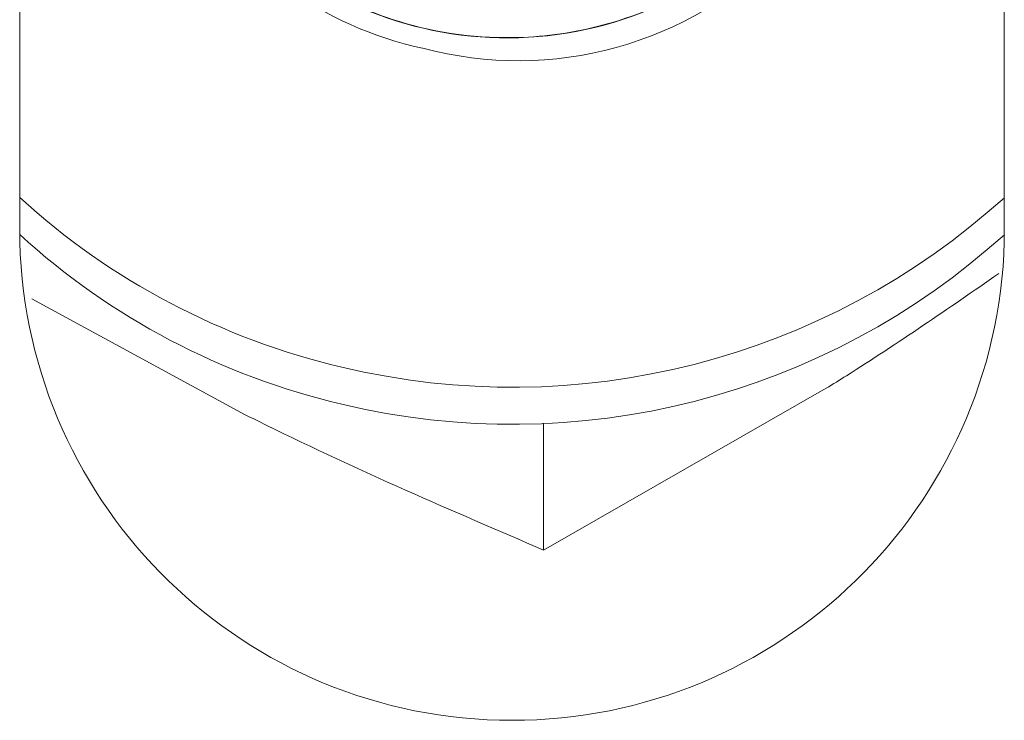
# Model space of a CAD drawing. Header units: millimetres. Extents: x -172 to 1038, y -1779 to -162.
# Tile 33 of 63: x 1012 to 1023, y -1366 to -1358. Entities that reach past the tile are written whole.
import ezdxf

# ---------------------------------------------------------------- set-up
doc = ezdxf.new("R2010")
doc.units = ezdxf.units.MM

msp = doc.modelspace()

# ---------------------------------------------------------------- linework, layer by layer
at = {"color": 7, "linetype": 'Continuous', "lineweight": 15}
for p, q in [((1012.037, -1352.142), (1012.037, -1360.835)), ((1023.037, -1360.835), (1023.037, -1352.142)), ((1012.171, -1361.471), (1014.555, -1362.768)), ((1017.89, -1364.281), (1021.048, -1362.473)), ((1017.89, -1362.864), (1017.89, -1364.281))]:
    msp.add_line(p, q, dxfattribs=at)
for centre, radius, start, end in [((1017.389, -1354.719), 4.043, 162.176, 257.8567), ((1017.606, -1354.699), 4.112, 254.9671, 16.7904), ((1017.475, -1354.377), 8.071, 227.644, 256.8324), ((1017.54, -1354.271), 8.19, 256.5587, 312.1604), ((1017.475, -1354.791), 8.071, 227.644, 256.8324), ((1017.54, -1354.685), 8.19, 256.5587, 312.1604), ((1017.537, -1360.682), 5.502, 181.5983, 358.4017)]:
    msp.add_arc(centre, radius, start, end, dxfattribs=at)
for points, knots in [([(1021.505, -1354.61), (1021.514, -1354.721), (1021.556, -1355.251), (1021.271, -1356.139), (1020.66, -1357.145), (1019.779, -1357.928), (1018.759, -1358.403), (1017.58, -1358.608), (1016.41, -1358.479), (1015.307, -1357.987), (1014.452, -1357.274), (1013.856, -1356.373), (1013.512, -1355.352), (1013.568, -1354.659), (1013.596, -1354.315)], [0, 0, 0, 0, 0.02621, 0.125151, 0.211509, 0.300471, 0.394379, 0.467539, 0.574, 0.66074, 0.745983, 0.833158, 0.916987, 1, 1, 1, 1]), ([(1013.568, -1354.778), (1013.558, -1354.828), (1013.422, -1355.501), (1014.027, -1356.847), (1015.383, -1358.151), (1017.173, -1358.665), (1018.922, -1358.429), (1020.471, -1357.459), (1021.469, -1356.041), (1021.427, -1354.994), (1021.411, -1354.606)], [0, 0, 0, 0, 0.012976, 0.172977, 0.334791, 0.471477, 0.608288, 0.745783, 0.905893, 1, 1, 1, 1]), ([(1021.048, -1362.473), (1021.123, -1362.426), (1021.773, -1362.022), (1022.41, -1361.581), (1022.974, -1361.191)], [0, 0, 0, 0, 0.115185, 1, 1, 1, 1]), ([(1014.555, -1362.768), (1014.634, -1362.807), (1015.76, -1363.367), (1016.864, -1363.84), (1017.89, -1364.281)], [0, 0, 0, 0, 0.070213, 1, 1, 1, 1])]:
    msp.add_open_spline(points, degree=3, knots=knots, dxfattribs=at)

doc.saveas('drawing.dxf')
